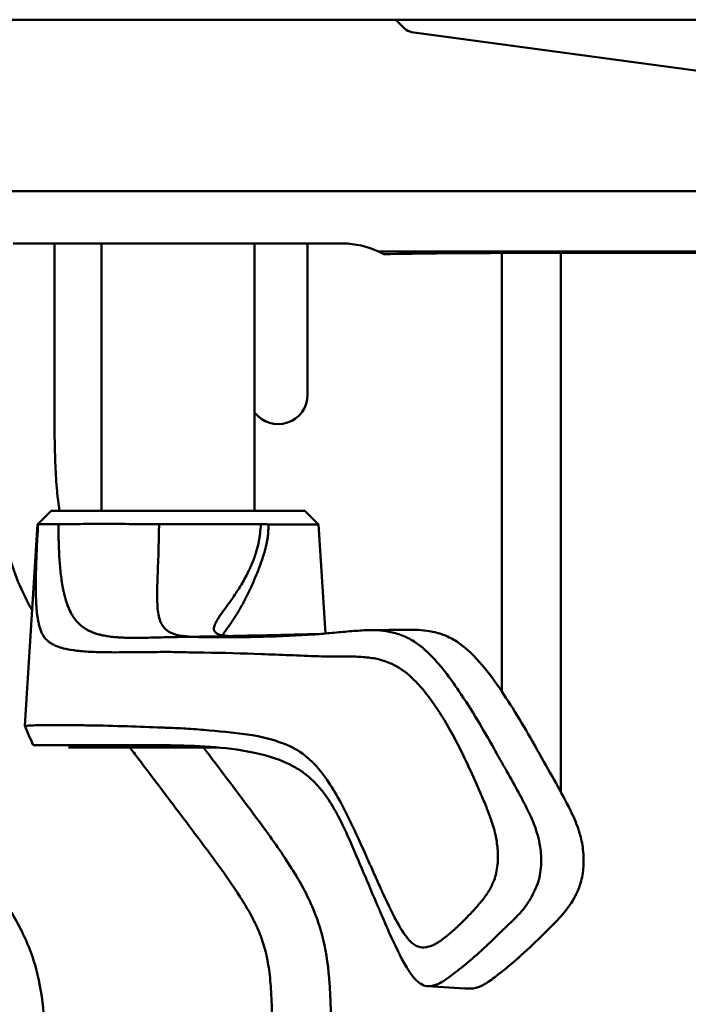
# Model space of a CAD drawing. Header units: millimetres. Extents: x 0 to 4686, y -120 to 1682.
# Tile 94 of 213: x 304 to 361, y 1403 to 1487. Entities that reach past the tile are written whole.
import ezdxf

# ---------------------------------------------------------------- set-up
doc = ezdxf.new("R2010")
doc.units = ezdxf.units.MM
doc.header["$LTSCALE"] = 2
doc.layers.add('Sichtbar (ISO)', color=7, linetype='Continuous', lineweight=50)

msp = doc.modelspace()

# ---------------------------------------------------------------- linework, layer by layer
at = {"layer": 'Sichtbar (ISO)'}
for p, q in [((336.1519, 1486.6471), (297.6713, 1486.6471)), ((342.3688, 1486.6471), (336.1519, 1486.6471)), ((336.1519, 1486.6471), (336.9281, 1485.8827)), ((355.1713, 1486.6471), (342.3688, 1486.6471)), ((355.1713, 1486.6471), (590.1713, 1486.6471)), ((375.5641, 1480.4471), (337.5078, 1485.5991)), ((297.6713, 1472.0873), (420.8667, 1472.0873)), ((303.6712, 1467.6471), (331.6712, 1467.6471)), ((307.1712, 1454.9914), (307.1712, 1467.6471)), ((311.1713, 1444.963), (311.1713, 1467.6471)), ((324.1713, 1444.963), (324.1713, 1467.6471)), ((328.6712, 1454.8156), (328.6712, 1467.6471)), ((420.8667, 1466.9565), (334.703, 1466.9565)), ((345.1712, 1466.8448), (345.1712, 1429.6126)), ((346.6149, 1466.8462), (395.1861, 1466.8462)), ((350.1712, 1421.0998), (350.1712, 1466.8462)), ((306.8909, 1444.963), (305.7365, 1443.8085)), ((306.8909, 1444.963), (328.4516, 1444.963)), ((328.4516, 1444.963), (329.606, 1443.8085)), ((305.7365, 1443.8085), (304.669, 1426.7205)), ((305.7365, 1443.8085), (305.7897, 1443.8085)), ((325.3424, 1443.8085), (329.606, 1443.8085)), ((329.606, 1443.8085), (330.185, 1434.5403)), ((324.4404, 1441.9609), (324.4406, 1441.9609)), ((306.2794, 1434.8302), (306.2792, 1434.8305)), ((316.277, 1427.8609), (316.2757, 1427.8609)), ((319.8819, 1427.8609), (319.8808, 1427.8609)), ((320.3363, 1425.0609), (320.3364, 1425.0609)), ((309.03, 1424.8609), (308.3721, 1424.8609)), ((309.03, 1424.8609), (309.7393, 1424.8609)), ((309.7393, 1424.8609), (310.1713, 1424.8609)), ((321.1018, 1424.8609), (310.1713, 1424.8609))]:
    msp.add_line(p, q, dxfattribs=at)
msp.add_arc((326.1712, 1454.8156), 2.5, 216.870083, 0, dxfattribs=at)
for centre, major_axis, ratio, start_param, end_param in [((337.6461, 1486.5898), (-1.0154, 0), 0.9848078, 0.7853949, 1.4341882), ((331.6712, 1460.6471), (4.9498, -4.9497), 0.9999995, 1.9082491, 2.3561944), ((331.6714, 1460.6471), (4.9499, -4.9498), 0.9999629, 1.8393994, 1.9082515), ((348.2431, 1466.4172), (17.672, -0.0396), 0.024176, 1.6631118, 2.4069434), ((347.3949, 1415.7438), (1.5815, -5.4785), 0.808635, 0.8311275, 0.8709838)]:
    msp.add_ellipse(centre, major_axis=major_axis, ratio=ratio, start_param=start_param, end_param=end_param, dxfattribs=at)
for points, knots in [([(305.2803, 1436.506), (305.1156, 1436.8037), (304.9563, 1437.1044), (304.8032, 1437.4082), (304.4048, 1438.1984), (304.0481, 1439.0096), (303.7462, 1439.8408), (303.4377, 1440.6901), (303.1864, 1441.5602), (302.9875, 1442.4416), (302.788, 1443.3254), (302.6411, 1444.2205), (302.5315, 1445.1198), (302.4196, 1446.0372), (302.3465, 1446.959), (302.2958, 1447.8818), (302.2522, 1448.6758), (302.2251, 1449.4705), (302.207, 1450.2654), (302.1713, 1451.8404), (302.1712, 1453.416), (302.1712, 1454.9914)], [0.698563, 0.698563, 0.698563, 0.698563, 0.71475576, 0.71475576, 0.71475576, 0.75686986, 0.75686986, 0.75686986, 0.79990096, 0.79990096, 0.79990096, 0.84305468, 0.84305468, 0.84305468, 0.88707708, 0.88707708, 0.88707708, 0.92495401, 0.92495401, 0.92495401, 1, 1, 1, 1]), ([(307.1712, 1454.9914), (307.1729, 1453.7145), (307.174, 1452.4375), (307.1934, 1451.1608), (307.2054, 1450.3695), (307.2244, 1449.5782), (307.2588, 1448.7874), (307.2903, 1448.0651), (307.3346, 1447.3433), (307.4009, 1446.6233), (307.4521, 1446.0682), (307.5163, 1445.5142), (307.5998, 1444.963)], [0, 0, 0, 0, 0.06082574, 0.06082574, 0.06082574, 0.09852746, 0.09852746, 0.09852746, 0.13296708, 0.13296708, 0.13296708, 0.15952351, 0.15952351, 0.15952351, 0.15952351]), ([(305.7897, 1443.8086), (305.7637, 1443.3763), (305.7406, 1442.9705), (305.7204, 1442.5919), (305.7003, 1442.2131), (305.6831, 1441.8615), (305.6684, 1441.5323), (305.6609, 1441.3642), (305.654, 1441.202), (305.6477, 1441.045), (305.6417, 1440.8945), (305.6362, 1440.7488), (305.6312, 1440.6074), (305.6211, 1440.3185), (305.613, 1440.0474), (305.607, 1439.7913), (305.6009, 1439.5352), (305.5968, 1439.2941), (305.5944, 1439.0657), (305.5921, 1438.8374), (305.5915, 1438.6218), (305.5925, 1438.4176), (305.5929, 1438.3388), (305.5935, 1438.2616), (305.5943, 1438.186), (305.5957, 1438.0659), (305.5977, 1437.9499), (305.6002, 1437.8376), (305.6044, 1437.6546), (305.6101, 1437.4816), (305.6175, 1437.316), (305.6228, 1437.1955), (305.6291, 1437.0789), (305.6363, 1436.9654), (305.639, 1436.9231), (305.6418, 1436.8812), (305.6447, 1436.8397), (305.6557, 1436.6869), (305.6685, 1436.5395), (305.6835, 1436.3965), (305.6986, 1436.2534), (305.7158, 1436.1147), (305.7357, 1435.9796), (305.7375, 1435.9667), (305.7395, 1435.9539), (305.7414, 1435.9411), (305.7598, 1435.8195), (305.7803, 1435.7011), (305.8032, 1435.586), (305.8284, 1435.4588), (305.8566, 1435.3357), (305.8879, 1435.2172), (305.9192, 1435.0987), (305.9536, 1434.9848), (305.9916, 1434.8761), (306.0296, 1434.7675), (306.0712, 1434.6642), (306.1162, 1434.565)], [0.00003491, 0.00003491, 0.00003491, 0.00003491, 0.06666667, 0.06666667, 0.06666667, 0.13333333, 0.13333333, 0.13333333, 0.16737005, 0.16737005, 0.16737005, 0.2, 0.2, 0.2, 0.26666667, 0.26666667, 0.26666667, 0.33333333, 0.33333333, 0.33333333, 0.4, 0.4, 0.4, 0.42574181, 0.42574181, 0.42574181, 0.46666667, 0.46666667, 0.46666667, 0.53333333, 0.53333333, 0.53333333, 0.58188742, 0.58188742, 0.58188742, 0.6, 0.6, 0.6, 0.66666667, 0.66666667, 0.66666667, 0.73333333, 0.73333333, 0.73333333, 0.73969032, 0.73969032, 0.73969032, 0.8, 0.8, 0.8, 0.86666667, 0.86666667, 0.86666667, 0.93333333, 0.93333333, 0.93333333, 1, 1, 1, 1]), ([(307.5154, 1443.8278), (307.038, 1443.8237), (306.6498, 1443.82), (306.0684, 1443.8137), (305.8775, 1443.8109), (305.7897, 1443.8086)], [0.00000703, 0.00000703, 0.00000703, 0.00000703, 0.27184119, 0.27184119, 0.54362931, 0.54362931, 0.54362931, 0.54362931]), ([(307.5154, 1443.8278), (307.7466, 1443.8297), (307.9988, 1443.8317), (308.5411, 1443.8351), (308.8318, 1443.8364), (309.7577, 1443.8391), (310.4395, 1443.8401), (311.9136, 1443.8404), (312.6962, 1443.8397), (314.3384, 1443.8357), (315.1919, 1443.8312), (316.0569, 1443.8257)], [-1.0546655, -1.0546655, -1.0546655, -1.0546655, -0.9230386, -0.9230386, -0.7910244, -0.7910244, -0.5258983, -0.5258983, -0.262161, -0.262161, -0.000012, -0.000012, -0.000012, -0.000012]), ([(308.2017, 1437.191), (308.119, 1437.4388), (308.0398, 1437.7175), (307.9676, 1438.0437), (307.9606, 1438.0753), (307.9536, 1438.1075), (307.9467, 1438.1401), (307.869, 1438.5083), (307.7989, 1438.9361), (307.7424, 1439.3782), (307.7419, 1439.3828), (307.7413, 1439.3874), (307.7407, 1439.392), (307.6851, 1439.8298), (307.6438, 1440.2812), (307.6118, 1440.7435), (307.6081, 1440.7975), (307.6044, 1440.8517), (307.601, 1440.9061), (307.5743, 1441.3218), (307.5549, 1441.7481), (307.5413, 1442.2015), (307.5383, 1442.3012), (307.5356, 1442.4022), (307.5331, 1442.5044), (307.5228, 1442.9276), (307.5169, 1443.3713), (307.5154, 1443.8278)], [0.00000008, 0.00000008, 0.00000008, 0.00000008, 0.18228716, 0.18228716, 0.18228716, 0.2, 0.2, 0.2, 0.4, 0.4, 0.4, 0.40209004, 0.40209004, 0.40209004, 0.6, 0.6, 0.6, 0.62312617, 0.62312617, 0.62312617, 0.8, 0.8, 0.8, 0.8389004, 0.8389004, 0.8389004, 0.99999559, 0.99999559, 0.99999559, 0.99999559]), ([(318.9803, 1434.2659), (318.9153, 1434.2676), (318.6358, 1434.277), (318.1709, 1434.3115), (317.6302, 1434.402), (317.1603, 1434.5482), (316.762, 1434.7647), (316.4415, 1435.0647), (316.1979, 1435.4649), (316.0292, 1435.9843), (315.9309, 1436.6362), (315.893, 1437.4302), (315.9005, 1438.3549), (315.9354, 1439.3985), (315.9799, 1440.5252), (316.0212, 1441.7081), (316.0442, 1442.8129), (316.0557, 1443.5223), (316.0569, 1443.8257)], [0.1016237, 0.1016237, 0.1016237, 0.1016237, 0.11942328, 0.17913494, 0.23884659, 0.29855824, 0.35826989, 0.41798154, 0.47769319, 0.53740484, 0.5971165, 0.65682815, 0.7165398, 0.77625145, 0.8359631, 0.89567475, 0.9553864, 0.99999587, 0.99999587, 0.99999587, 0.99999587]), ([(316.0569, 1443.8257), (317.5687, 1443.8336), (319.1089, 1443.8374), (322.0686, 1443.8378), (323.4648, 1443.8343), (324.7001, 1443.8278)], [-0.91533568, -0.91533568, -0.91533568, -0.91533568, -0.45754236, -0.45754236, -0.00000214, -0.00000214, -0.00000214, -0.00000214]), ([(323.1465, 1437.0247), (323.1744, 1437.0763), (323.2026, 1437.129), (323.231, 1437.1827), (323.2973, 1437.308), (323.365, 1437.439), (323.434, 1437.5757), (323.4743, 1437.6557), (323.515, 1437.7377), (323.5562, 1437.822), (323.6205, 1437.9534), (323.6861, 1438.0906), (323.7536, 1438.2349), (323.7922, 1438.3176), (323.8314, 1438.4026), (323.8711, 1438.4897), (323.9452, 1438.6524), (324.0209, 1438.8227), (324.0975, 1438.9993), (324.1233, 1439.0587), (324.1492, 1439.1188), (324.175, 1439.1794), (324.2673, 1439.3955), (324.3594, 1439.6178), (324.4468, 1439.8355), (324.4538, 1439.8529), (324.4608, 1439.8703), (324.4677, 1439.8877), (324.5671, 1440.1367), (324.66, 1440.3795), (324.7441, 1440.6151), (324.7479, 1440.6258), (324.7518, 1440.6366), (324.7556, 1440.6474), (324.8441, 1440.8967), (324.9227, 1441.1378), (324.9903, 1441.3683), (324.9937, 1441.38), (324.9971, 1441.3917), (325.0005, 1441.4033), (325.0704, 1441.6444), (325.1282, 1441.8737), (325.1752, 1442.092), (325.1792, 1442.111), (325.1833, 1442.13), (325.1872, 1442.1489), (325.2283, 1442.3464), (325.2605, 1442.5348), (325.2847, 1442.7148), (325.2958, 1442.7981), (325.3053, 1442.8795), (325.3133, 1442.9594), (325.3242, 1443.069), (325.3322, 1443.1757), (325.3377, 1443.2802), (325.3473, 1443.4611), (325.3494, 1443.6355), (325.3426, 1443.8005)], [0.70721862, 0.70721862, 0.70721862, 0.70721862, 0.71564196, 0.71564196, 0.71564196, 0.73529412, 0.73529412, 0.73529412, 0.7467869, 0.7467869, 0.7467869, 0.76470588, 0.76470588, 0.76470588, 0.77496563, 0.77496563, 0.77496563, 0.79411765, 0.79411765, 0.79411765, 0.80055953, 0.80055953, 0.80055953, 0.82352941, 0.82352941, 0.82352941, 0.8253687, 0.8253687, 0.8253687, 0.85173466, 0.85173466, 0.85173466, 0.85294118, 0.85294118, 0.85294118, 0.88093216, 0.88093216, 0.88093216, 0.88235294, 0.88235294, 0.88235294, 0.91176471, 0.91176471, 0.91176471, 0.9143319, 0.9143319, 0.9143319, 0.94117647, 0.94117647, 0.94117647, 0.95358564, 0.95358564, 0.95358564, 0.97058824, 0.97058824, 0.97058824, 1, 1, 1, 1]), ([(324.7001, 1443.8278), (324.691, 1443.5596), (324.669, 1443.2917), (324.6359, 1443.0274), (324.6192, 1442.8941), (324.5997, 1442.7615), (324.5776, 1442.6301), (324.5559, 1442.5011), (324.5316, 1442.3731), (324.5049, 1442.2462), (324.4511, 1441.9901), (324.3874, 1441.7386), (324.315, 1441.4932), (324.2874, 1441.3997), (324.2585, 1441.3071), (324.2284, 1441.2154), (324.1797, 1441.0665), (324.1278, 1440.9202), (324.0736, 1440.7767), (323.986, 1440.5448), (323.8919, 1440.3204), (323.7936, 1440.1036)], [0, 0, 0, 0, 0.03691546, 0.03691546, 0.03691546, 0.05554212, 0.05554212, 0.05554212, 0.07383093, 0.07383093, 0.07383093, 0.1107464, 0.1107464, 0.1107464, 0.1248122, 0.1248122, 0.1248122, 0.14766187, 0.14766187, 0.14766187, 0.18457734, 0.18457734, 0.18457734, 0.18457734]), ([(325.3426, 1443.8005), (325.2373, 1443.8117), (325.1306, 1443.8149), (324.9165, 1443.8213), (324.8089, 1443.8245), (324.7001, 1443.8278)], [0.000380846, 0.000380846, 0.000380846, 0.000380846, 0.040788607, 0.040788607, 0.080519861, 0.080519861, 0.080519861, 0.080519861]), ([(323.7936, 1440.1036), (323.7696, 1440.0507), (323.7453, 1439.9983), (323.7208, 1439.9464), (323.645, 1439.7853), (323.5668, 1439.6285), (323.487, 1439.4759), (323.3815, 1439.274), (323.273, 1439.0793), (323.1632, 1438.891), (323.1527, 1438.8729), (323.1422, 1438.8549), (323.1316, 1438.837), (323.0321, 1438.6678), (322.9317, 1438.504), (322.8317, 1438.3461), (322.7291, 1438.1841), (322.627, 1438.0283), (322.526, 1437.8782), (322.5181, 1437.8666), (322.5103, 1437.8549), (322.5024, 1437.8434), (322.3938, 1437.6826), (322.2865, 1437.5284), (322.1818, 1437.3805), (322.102, 1437.2678), (322.0236, 1437.1587), (321.9472, 1437.0531), (321.9235, 1437.0202), (321.8998, 1436.9876), (321.8764, 1436.9554), (321.7779, 1436.8196), (321.6828, 1436.6895), (321.5925, 1436.5649), (321.5389, 1436.4909), (321.4869, 1436.4188), (321.4368, 1436.3487), (321.4025, 1436.3006), (321.3692, 1436.2535), (321.3368, 1436.2072), (321.2572, 1436.0934), (321.1836, 1435.9851), (321.1171, 1435.8821), (321.0895, 1435.8394), (321.0632, 1435.7976), (321.0381, 1435.7567), (321.0027, 1435.6989), (320.9698, 1435.643), (320.9397, 1435.5889), (320.8883, 1435.4967), (320.8451, 1435.4099), (320.8109, 1435.3284), (320.803, 1435.3095), (320.7955, 1435.2909), (320.7886, 1435.2726), (320.7655, 1435.2118), (320.7479, 1435.1541), (320.7364, 1435.0995), (320.7214, 1435.0285), (320.7166, 1434.9627), (320.7225, 1434.9022), (320.7227, 1434.8996), (320.723, 1434.897), (320.7233, 1434.8944), (320.7298, 1434.8369), (320.7461, 1434.7843), (320.7723, 1434.7362), (320.7956, 1434.6933), (320.827, 1434.6541), (320.8665, 1434.6185), (320.8732, 1434.6125), (320.8802, 1434.6065), (320.8874, 1434.6006), (320.937, 1434.5604), (320.9978, 1434.525), (321.0694, 1434.4942), (321.117, 1434.4737), (321.1693, 1434.4553), (321.2262, 1434.4387), (321.2549, 1434.4303), (321.2848, 1434.4225), (321.3159, 1434.4151), (321.4083, 1434.393), (321.5107, 1434.3751), (321.6225, 1434.361), (321.6753, 1434.3543), (321.7302, 1434.3485), (321.7871, 1434.3435), (321.8506, 1434.3378), (321.9166, 1434.3332), (321.985, 1434.3295), (322.0164, 1434.3278), (322.0484, 1434.3263), (322.0808, 1434.325)], [0.18457734, 0.18457734, 0.18457734, 0.18457734, 0.19358188, 0.19358188, 0.19358188, 0.22149282, 0.22149282, 0.22149282, 0.25840829, 0.25840829, 0.25840829, 0.26194468, 0.26194468, 0.26194468, 0.29532376, 0.29532376, 0.29532376, 0.32957842, 0.32957842, 0.32957842, 0.33223923, 0.33223923, 0.33223923, 0.3691547, 0.3691547, 0.3691547, 0.39730336, 0.39730336, 0.39730336, 0.40607017, 0.40607017, 0.40607017, 0.44298564, 0.44298564, 0.44298564, 0.46488897, 0.46488897, 0.46488897, 0.47990111, 0.47990111, 0.47990111, 0.51681658, 0.51681658, 0.51681658, 0.53210565, 0.53210565, 0.53210565, 0.55373205, 0.55373205, 0.55373205, 0.59064753, 0.59064753, 0.59064753, 0.59918967, 0.59918967, 0.59918967, 0.627563, 0.627563, 0.627563, 0.66447847, 0.66447847, 0.66447847, 0.66608378, 0.66608378, 0.66608378, 0.70139394, 0.70139394, 0.70139394, 0.7329255, 0.7329255, 0.7329255, 0.73830941, 0.73830941, 0.73830941, 0.77522488, 0.77522488, 0.77522488, 0.79975416, 0.79975416, 0.79975416, 0.81214035, 0.81214035, 0.81214035, 0.84905582, 0.84905582, 0.84905582, 0.86650023, 0.86650023, 0.86650023, 0.88597129, 0.88597129, 0.88597129, 0.89492737, 0.89492737, 0.89492737, 0.89492737]), ([(309.5015, 1435.1626), (309.3977, 1435.2452), (309.297, 1435.3357), (309.1996, 1435.4353), (309.1322, 1435.5043), (309.0664, 1435.5776), (309.0024, 1435.6558), (308.8998, 1435.7812), (308.8016, 1435.9189), (308.7084, 1436.0709), (308.6594, 1436.1506), (308.6119, 1436.2342), (308.5658, 1436.3219), (308.4686, 1436.5068), (308.3778, 1436.7098), (308.2939, 1436.9315), (308.2622, 1437.0154), (308.2314, 1437.1019), (308.2017, 1437.191)], [0.76923097, 0.76923097, 0.76923097, 0.76923097, 0.81468742, 0.81468742, 0.81468742, 0.84615406, 0.84615406, 0.84615406, 0.89660367, 0.89660367, 0.89660367, 0.92307716, 0.92307716, 0.92307716, 0.9788797, 0.9788797, 0.9788797, 1, 1, 1, 1]), ([(321.4395, 1434.3891), (321.4786, 1434.4477), (321.5195, 1434.5076), (321.5618, 1434.5684), (321.5731, 1434.5847), (321.5844, 1434.601), (321.5959, 1434.6174), (321.6691, 1434.7221), (321.7456, 1434.8288), (321.8216, 1434.9346), (321.8451, 1434.9673), (321.8685, 1434.9999), (321.8918, 1435.0324), (321.9558, 1435.1216), (322.0193, 1435.2103), (322.0818, 1435.299), (322.1273, 1435.3635), (322.1724, 1435.428), (322.2173, 1435.4932), (322.2566, 1435.5501), (322.2956, 1435.6076), (322.3348, 1435.6661), (322.4083, 1435.7759), (322.482, 1435.8891), (322.5567, 1436.0081), (322.5672, 1436.0248), (322.5778, 1436.0416), (322.5883, 1436.0586), (322.674, 1436.1962), (322.7613, 1436.3418), (322.8518, 1436.498), (322.867, 1436.5242), (322.8822, 1436.5507), (322.8976, 1436.5774), (322.9739, 1436.7105), (323.0524, 1436.851), (323.1333, 1437.0002), (323.1377, 1437.0083), (323.1421, 1437.0165), (323.1465, 1437.0247)], [0.51452738, 0.51452738, 0.51452738, 0.51452738, 0.52941176, 0.52941176, 0.52941176, 0.53339316, 0.53339316, 0.53339316, 0.55882353, 0.55882353, 0.55882353, 0.56668175, 0.56668175, 0.56668175, 0.58823529, 0.58823529, 0.58823529, 0.60392183, 0.60392183, 0.60392183, 0.61764706, 0.61764706, 0.61764706, 0.64343379, 0.64343379, 0.64343379, 0.64705882, 0.64705882, 0.64705882, 0.67647059, 0.67647059, 0.67647059, 0.68139758, 0.68139758, 0.68139758, 0.70588235, 0.70588235, 0.70588235, 0.70721862, 0.70721862, 0.70721862, 0.70721862]), ([(316.9613, 1434.2332), (316.6444, 1434.2244), (316.3339, 1434.2155), (316.0304, 1434.2073), (316.0115, 1434.2068), (315.9926, 1434.2063), (315.9737, 1434.2058), (315.69, 1434.1981), (315.4125, 1434.1912), (315.1408, 1434.1857), (315.1055, 1434.185), (315.0703, 1434.1843), (315.0352, 1434.1836), (314.7822, 1434.1788), (314.5343, 1434.1754), (314.2915, 1434.1741), (314.2417, 1434.1738), (314.1921, 1434.1736), (314.1427, 1434.1735), (313.918, 1434.1731), (313.6979, 1434.1747), (313.4823, 1434.1791), (313.4202, 1434.1804), (313.3585, 1434.1819), (313.2971, 1434.1836), (313.0988, 1434.1892), (312.9045, 1434.1974), (312.7141, 1434.2089), (312.641, 1434.2134), (312.5684, 1434.2183), (312.4964, 1434.2237), (312.323, 1434.2368), (312.1529, 1434.253), (311.9862, 1434.273), (311.9034, 1434.283), (311.8215, 1434.2938), (311.7404, 1434.3057), (311.5903, 1434.3277), (311.4432, 1434.3532), (311.299, 1434.383), (311.2081, 1434.4018), (311.1185, 1434.4223), (311.0301, 1434.4446), (310.9023, 1434.477), (310.7769, 1434.5132), (310.6542, 1434.5541), (310.5566, 1434.5867), (310.4606, 1434.6222), (310.3663, 1434.6611), (310.26, 1434.7048), (310.1559, 1434.7529), (310.054, 1434.8058), (309.952, 1434.8587), (309.8523, 1434.9166), (309.7549, 1434.9801), (309.6685, 1435.0363), (309.584, 1435.097), (309.5015, 1435.1626)], [0, 0, 0, 0, 0.0769231, 0.0769231, 0.0769231, 0.08172194, 0.08172194, 0.08172194, 0.1538462, 0.1538462, 0.1538462, 0.16321614, 0.16321614, 0.16321614, 0.23076929, 0.23076929, 0.23076929, 0.2446338, 0.2446338, 0.2446338, 0.30769239, 0.30769239, 0.30769239, 0.32587038, 0.32587038, 0.32587038, 0.38461549, 0.38461549, 0.38461549, 0.40718158, 0.40718158, 0.40718158, 0.46153858, 0.46153858, 0.46153858, 0.48852607, 0.48852607, 0.48852607, 0.53846168, 0.53846168, 0.53846168, 0.56992042, 0.56992042, 0.56992042, 0.61538478, 0.61538478, 0.61538478, 0.65154642, 0.65154642, 0.65154642, 0.69230787, 0.69230787, 0.69230787, 0.73309002, 0.73309002, 0.73309002, 0.76923097, 0.76923097, 0.76923097, 0.76923097]), ([(306.1162, 1434.565), (306.1727, 1434.4419), (306.2382, 1434.3325), (306.3839, 1434.1354), (306.4649, 1434.0467), (306.6083, 1433.9139), (306.6686, 1433.8644), (306.8143, 1433.7565), (306.9022, 1433.7002), (307.1155, 1433.58), (307.2445, 1433.5194), (307.5577, 1433.3939), (307.7487, 1433.3333), (308.2115, 1433.2132), (308.4933, 1433.1598), (309.1819, 1433.0609), (309.6028, 1433.0232), (310.2696, 1432.9846), (310.4979, 1432.9747), (311.5546, 1432.9406), (312.4281, 1432.9416), (313.6316, 1432.9497), (313.8718, 1432.9518), (314.2981, 1432.9557), (314.4813, 1432.9574), (314.9464, 1432.9619), (315.2254, 1432.9647), (315.7938, 1432.9702), (316.0837, 1432.973), (316.3627, 1432.9757)], [0.0000169, 0.0000169, 0.0000169, 0.0000169, 0.0959081, 0.0959081, 0.1915565, 0.1915565, 0.2555709, 0.2555709, 0.3406611, 0.3406611, 0.4541129, 0.4541129, 0.6060244, 0.6060244, 0.8088122, 0.8088122, 1.0785049, 1.0785049, 1.2132685, 1.2132685, 1.6869092, 1.6869092, 1.8038309, 1.8038309, 1.8915601, 1.8915601, 2.0222193, 2.0222193, 2.1516866, 2.1516866, 2.1516866, 2.1516866]), ([(320.5078, 1434.236), (319.9589, 1434.2414), (319.3133, 1434.2474), (318.5867, 1434.2493), (318.4389, 1434.2494), (318.0796, 1434.2489), (317.8467, 1434.2478), (317.4046, 1434.243), (317.1829, 1434.2392), (316.9613, 1434.2332)], [-0.55960739, -0.55960739, -0.55960739, -0.55960739, -0.27819794, -0.27819794, -0.20633783, -0.20633783, -0.1034531, -0.1034531, -0.00000158, -0.00000158, -0.00000158, -0.00000158]), ([(320.5078, 1434.236), (321.9708, 1434.2207), (323.4339, 1434.2278), (326.3582, 1434.3006), (327.8197, 1434.3664), (329.2817, 1434.4684)], [-1.3653832, -1.3653832, -1.3653832, -1.3653832, -0.682692, -0.682692, -0.0000014, -0.0000014, -0.0000014, -0.0000014]), ([(324.1587, 1434.375), (325.6513, 1434.404), (327.1692, 1434.435), (329.0308, 1434.4835), (329.3915, 1434.4934), (329.752, 1434.5038)], [0.00000715, 0.00000715, 0.00000715, 0.00000715, 0.69597247, 0.69597247, 0.86335408, 0.86335408, 0.86335408, 0.86335408]), ([(329.2817, 1434.4684), (329.5314, 1434.4858), (329.7817, 1434.5057), (330.2722, 1434.5476), (330.512, 1434.5694), (330.7529, 1434.5917)], [-0.22931537, -0.22931537, -0.22931537, -0.22931537, -0.11232059, -0.11232059, -0.000001, -0.000001, -0.000001, -0.000001]), ([(330.7529, 1434.5917), (331.2487, 1434.6377), (331.751, 1434.6864), (332.7192, 1434.7681), (333.1885, 1434.8021), (333.6614, 1434.8235)], [-0.45486211, -0.45486211, -0.45486211, -0.45486211, -0.21982844, -0.21982844, -0.000001, -0.000001, -0.000001, -0.000001]), ([(333.6614, 1434.8235), (334.052, 1434.8413), (334.4427, 1434.8372), (335.1747, 1434.7748), (335.5176, 1434.7226), (335.8574, 1434.642)], [0.000001, 0.000001, 0.000001, 0.000001, 0.18157915, 0.18157915, 0.34227448, 0.34227448, 0.34227448, 0.34227448]), ([(334.1066, 1434.8339), (334.6404, 1434.8341), (335.181, 1434.8381), (336.3051, 1434.8503), (336.9025, 1434.8603), (337.5884, 1434.8611)], [0, 0, 0, 0, 0.2352155, 0.2352155, 0.4728011, 0.4728011, 0.4728011, 0.4728011]), ([(335.8574, 1434.642), (336.234, 1434.5527), (336.6087, 1434.4286), (337.3107, 1434.1103), (337.6377, 1433.924), (337.9533, 1433.6985)], [-0.34067558, -0.34067558, -0.34067558, -0.34067558, -0.1625616, -0.1625616, -0.00000269, -0.00000269, -0.00000269, -0.00000269]), ([(337.5883, 1434.8611), (338.2266, 1434.8619), (338.8725, 1434.801), (339.8626, 1434.555), (340.2173, 1434.4351), (340.9141, 1434.1197), (341.2535, 1433.925), (341.5839, 1433.6879)], [-0.63753395, -0.63753395, -0.63753395, -0.63753395, -0.33884683, -0.33884683, -0.1697119, -0.1697119, -0.00005897, -0.00005897, -0.00005897, -0.00005897]), ([(337.9533, 1433.6985), (338.8936, 1433.0265), (339.7732, 1432.0667), (340.9393, 1430.5061), (341.2232, 1430.1017), (342.6489, 1428.0026), (343.6255, 1426.3327), (344.5033, 1424.7546)], [-1.2355886, -1.2355886, -1.2355886, -1.2355886, -0.7795185, -0.7795185, -0.6280428, -0.6280428, -0.0000353, -0.0000353, -0.0000353, -0.0000353]), ([(341.5839, 1433.6879), (342.2556, 1433.2057), (342.877, 1432.5891), (344.0472, 1431.2131), (344.5971, 1430.4582), (345.6511, 1428.906), (346.1574, 1428.1065), (347.1619, 1426.443), (347.6573, 1425.5816), (348.1419, 1424.7172)], [0.000058, 0.000058, 0.000058, 0.000058, 0.3450239, 0.3450239, 0.6848304, 0.6848304, 1.0235022, 1.0235022, 1.3680409, 1.3680409, 1.3680409, 1.3680409]), ([(316.3627, 1432.9757), (316.9287, 1432.9817), (317.7781, 1432.9614), (318.2494, 1432.9504), (319.2853, 1432.9262), (319.8996, 1432.919)], [-1.1460135, -1.1460135, -1.1460135, -1.1460135, -0.2868073, -0.2868073, -0.000133, -0.000133, -0.000133, -0.000133]), ([(319.8996, 1432.919), (321.518, 1432.9023), (323.1411, 1432.8541), (326.3545, 1432.7373), (327.9673, 1432.668), (329.5995, 1432.6075)], [-1.531936, -1.531936, -1.531936, -1.531936, -0.7636157, -0.7636157, -0.0001033, -0.0001033, -0.0001033, -0.0001033]), ([(329.5995, 1432.6075), (329.9848, 1432.592), (330.3704, 1432.5899), (331.1423, 1432.5918), (331.5279, 1432.5959), (331.9132, 1432.5936)], [-0.36059971, -0.36059971, -0.36059971, -0.36059971, -0.18036589, -0.18036589, -0.000001, -0.000001, -0.000001, -0.000001]), ([(331.9132, 1432.5936), (332.3492, 1432.5904), (332.7908, 1432.5824), (333.6337, 1432.5273), (334.0375, 1432.4833), (334.4395, 1432.4089)], [-0.39408238, -0.39408238, -0.39408238, -0.39408238, -0.18909892, -0.18909892, -0.00000167, -0.00000167, -0.00000167, -0.00000167]), ([(339.0573, 1429.0258), (338.7216, 1429.4749), (338.3519, 1429.9326), (337.6707, 1430.6622), (337.2673, 1431.0548), (335.904, 1432.0256), (335.0928, 1432.2881), (334.4395, 1432.4089)], [0.00000199, 0.00000199, 0.00000199, 0.00000199, 0.21082106, 0.21082106, 0.38460762, 0.38460762, 0.68376095, 0.68376095, 0.68376095, 0.68376095]), ([(339.0573, 1429.0258), (339.0608, 1429.0211), (339.0643, 1429.0165), (339.0712, 1429.0072), (339.0746, 1429.0026), (339.085, 1428.9887), (339.0919, 1428.9794), (339.1126, 1428.9515), (339.1263, 1428.9329), (339.1673, 1428.8772), (339.1944, 1428.8399), (339.2753, 1428.7282), (339.3287, 1428.6533), (339.4872, 1428.4276), (339.5927, 1428.2729), (339.9004, 1427.8108), (340.1005, 1427.4947), (340.689, 1426.52), (341.0602, 1425.8412), (341.7514, 1424.4997), (342.0843, 1423.8105), (342.7274, 1422.4212), (343.0265, 1421.743), (343.3226, 1421.0586)], [-1.0701699, -1.0701699, -1.0701699, -1.0701699, -1.0681343, -1.0681343, -1.0660987, -1.0660987, -1.0620324, -1.0620324, -1.0539185, -1.0539185, -1.0377565, -1.0377565, -1.0056213, -1.0056213, -0.9416178, -0.9416178, -0.8106801, -0.8106801, -0.5458311, -0.5458311, -0.2759974, -0.2759974, -0.000005, -0.000005, -0.000005, -0.000005]), ([(304.6685, 1426.7205), (304.6686, 1426.7205), (304.6707, 1426.7204), (304.675, 1426.7203), (304.6838, 1426.7201), (304.7017, 1426.7197), (304.7269, 1426.7194)], [0.973251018, 0.973251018, 0.973251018, 0.973251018, 0.981922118, 0.981922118, 0.981922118, 0.999995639, 0.999995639, 0.999995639, 0.999995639]), ([(304.7269, 1426.7194), (304.8126, 1426.7104), (304.9493, 1426.7225), (305.2933, 1426.7381), (305.5107, 1426.7459), (305.7583, 1426.7543)], [0.00000313, 0.00000313, 0.00000313, 0.00000313, 0.27736407, 0.27736407, 0.57367137, 0.57367137, 0.57367137, 0.57367137]), ([(316.2545, 1426.563), (314.4997, 1426.6346), (312.3184, 1426.7059), (309.5683, 1426.7517), (309.1446, 1426.7575), (308.1427, 1426.7683), (307.573, 1426.7717), (306.8181, 1426.7707), (306.5745, 1426.7696), (306.244, 1426.7658), (306.1364, 1426.764), (305.9372, 1426.7599), (305.8433, 1426.7574), (305.7583, 1426.7543)], [-2.4583676, -2.4583676, -2.4583676, -2.4583676, -1.0653323, -1.0653323, -0.7992459, -0.7992459, -0.4011123, -0.4011123, -0.2012133, -0.2012133, -0.1011111, -0.1011111, -0.0000015, -0.0000015, -0.0000015, -0.0000015]), ([(319.8761, 1426.3554), (319.2705, 1426.4157), (318.7001, 1426.4527), (317.8167, 1426.4982), (317.5048, 1426.5121), (317.0333, 1426.5313), (316.8775, 1426.5373), (316.564, 1426.549), (316.4085, 1426.5546), (316.2546, 1426.563)], [0.00015635, 0.00015635, 0.00015635, 0.00015635, 0.28294195, 0.28294195, 0.43431213, 0.43431213, 0.50907722, 0.50907722, 0.58461695, 0.58461695, 0.58461695, 0.58461695]), ([(327.1588, 1424.9761), (325.9805, 1425.5104), (324.7711, 1425.7939), (322.3283, 1426.1543), (321.096, 1426.2315), (319.8761, 1426.3554)], [-1.1416677, -1.1416677, -1.1416677, -1.1416677, -0.5701946, -0.5701946, -0.0001461, -0.0001461, -0.0001461, -0.0001461]), ([(305.3588, 1425.061), (305.3588, 1425.0611), (305.3606, 1425.0612), (305.3642, 1425.0612), (305.3721, 1425.0614), (305.3885, 1425.0615), (305.4143, 1425.0612), (305.4278, 1425.0611), (305.4438, 1425.0609), (305.4614, 1425.0609)], [0.969946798, 0.969946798, 0.969946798, 0.969946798, 0.97694176, 0.97694176, 0.97694176, 0.992076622, 0.992076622, 0.992076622, 0.999984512, 0.999984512, 0.999984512, 0.999984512]), ([(320.7263, 1424.8934), (320.4643, 1424.9057), (320.1965, 1424.9171), (319.5022, 1424.9438), (319.1199, 1424.9557), (318.106, 1424.9814), (317.528, 1424.9935), (316.3732, 1425.0143), (315.7921, 1425.0225), (313.5108, 1425.0489), (311.9242, 1425.0545), (309.4421, 1425.06), (308.4565, 1425.0604), (307.4552, 1425.0607), (307.2702, 1425.0608), (306.5701, 1425.0609), (306.0998, 1425.0609), (305.7521, 1425.0609), (305.588, 1425.0609), (305.4605, 1425.0609)], [0.3959834, 0.3959834, 0.3959834, 0.3959834, 0.5304156, 0.5304156, 0.751232, 0.751232, 0.9606765, 0.9606765, 1.2050072, 1.2050072, 1.9397197, 1.9397197, 2.5562901, 2.5562901, 2.7050058, 2.7050058, 3.1523533, 3.1523533, 3.3107687, 3.3107687, 3.3107687, 3.3107687]), ([(305.4615, 1425.0609), (305.5318, 1425.0609), (305.6061, 1425.0609), (305.7634, 1425.0609), (305.8464, 1425.0609), (306.1094, 1425.0609), (306.3036, 1425.0609), (306.5201, 1425.0609)], [-0.51791008, -0.51791008, -0.51791008, -0.51791008, -0.38853611, -0.38853611, -0.25911981, -0.25911981, -0.00000239, -0.00000239, -0.00000239, -0.00000239]), ([(316.8157, 1425.0528), (316.5434, 1425.0556), (316.272, 1425.0571), (315.7363, 1425.059), (315.4638, 1425.0594), (315.0203, 1425.0597), (314.84, 1425.0597), (314.428, 1425.0598), (314.1924, 1425.0598), (313.6503, 1425.0599), (313.344, 1425.06), (312.6402, 1425.0602), (312.2472, 1425.0603), (311.6485, 1425.0604), (311.4355, 1425.0604), (310.9874, 1425.0605), (310.7555, 1425.0605), (310.3035, 1425.0606), (310.0848, 1425.0606), (309.6878, 1425.0607), (309.5083, 1425.0607), (309.1822, 1425.0607), (309.0346, 1425.0607), (308.7663, 1425.0607), (308.6445, 1425.0608), (308.319, 1425.0608), (308.1227, 1425.0608), (307.7967, 1425.0608), (307.6629, 1425.0608), (307.3418, 1425.0608), (307.1617, 1425.0608), (306.8243, 1425.0609), (306.6671, 1425.0609), (306.5201, 1425.0609)], [0.0000201, 0.0000201, 0.0000201, 0.0000201, 0.1292207, 0.1292207, 0.2568523, 0.2568523, 0.3408321, 0.3408321, 0.4525749, 0.4525749, 0.6016373, 0.6016373, 0.8002249, 0.8002249, 0.9139605, 0.9139605, 1.0441531, 1.0441531, 1.1742978, 1.1742978, 1.2880104, 1.2880104, 1.3873571, 1.3873571, 1.4743107, 1.4743107, 1.6266784, 1.6266784, 1.7410101, 1.7410101, 1.9126165, 1.9126165, 2.0842784, 2.0842784, 2.0842784, 2.0842784]), ([(320.3862, 1424.9204), (319.8005, 1424.9636), (319.2092, 1424.9932), (318.025, 1425.035), (317.428, 1425.0468), (316.8157, 1425.0528)], [0.00000599, 0.00000599, 0.00000599, 0.00000599, 0.27178206, 0.27178206, 0.55617938, 0.55617938, 0.55617938, 0.55617938]), ([(325.6712, 1398.7601), (325.6701, 1399.6623), (325.6686, 1400.5644), (325.6575, 1401.4665), (325.6524, 1401.8823), (325.6453, 1402.298), (325.6338, 1402.7136), (325.6207, 1403.1889), (325.6019, 1403.6641), (325.5736, 1404.1387), (325.5365, 1404.7615), (325.4829, 1405.3834), (325.398, 1406.0014), (325.3249, 1406.5335), (325.2286, 1407.0627), (325.096, 1407.5832), (324.9714, 1408.0723), (324.8148, 1408.5536), (324.6282, 1409.0228), (324.4257, 1409.5318), (324.188, 1410.0266), (323.9304, 1410.5104), (323.6282, 1411.0778), (323.2986, 1411.6302), (322.9537, 1412.1726), (322.3469, 1413.1267), (321.6927, 1414.05), (321.0275, 1414.9649), (320.1097, 1416.2275), (319.171, 1417.4742), (318.2307, 1418.7199), (316.9161, 1420.4615), (315.5984, 1422.2011), (314.2813, 1423.9409), (314.0492, 1424.2476), (313.8171, 1424.5542), (313.585, 1424.8609)], [0, 0, 0, 0, 0.04297559, 0.04297559, 0.04297559, 0.06278076, 0.06278076, 0.06278076, 0.0854317, 0.0854317, 0.0854317, 0.11514694, 0.11514694, 0.11514694, 0.14072638, 0.14072638, 0.14072638, 0.16476834, 0.16476834, 0.16476834, 0.190854, 0.190854, 0.190854, 0.22144305, 0.22144305, 0.22144305, 0.27524796, 0.27524796, 0.27524796, 0.3494912, 0.3494912, 0.3494912, 0.45329026, 0.45329026, 0.45329026, 0.47158341, 0.47158341, 0.47158341, 0.47158341]), ([(319.8401, 1424.8609), (321.1613, 1423.1168), (322.4805, 1421.3713), (323.7902, 1419.6187), (324.3038, 1418.9314), (324.816, 1418.243), (325.3182, 1417.5473), (325.7559, 1416.9409), (326.1861, 1416.3289), (326.6027, 1415.7082), (326.9934, 1415.1261), (327.3721, 1414.5363), (327.7303, 1413.9335), (328.3838, 1412.8336), (328.9687, 1411.6907), (329.4138, 1410.4925), (329.6486, 1409.8603), (329.8445, 1409.2128), (330.0013, 1408.557), (330.2936, 1407.3342), (330.45, 1406.0826), (330.5389, 1404.8285), (330.5876, 1404.1414), (330.616, 1403.4535), (330.6348, 1402.7652), (330.6712, 1401.4309), (330.6712, 1400.0952), (330.6712, 1398.7601)], [0.53691185, 0.53691185, 0.53691185, 0.53691185, 0.64098929, 0.64098929, 0.64098929, 0.68180329, 0.68180329, 0.68180329, 0.71737714, 0.71737714, 0.71737714, 0.75073498, 0.75073498, 0.75073498, 0.81160036, 0.81160036, 0.81160036, 0.84371626, 0.84371626, 0.84371626, 0.90359571, 0.90359571, 0.90359571, 0.93640046, 0.93640046, 0.93640046, 1, 1, 1, 1]), ([(327.1815, 1423.4123), (326.5, 1423.755), (325.5313, 1424.1395), (322.8045, 1424.6996), (321.5926, 1424.8283), (320.3862, 1424.9204)], [0.000001, 0.000001, 0.000001, 0.000001, 0.32910442, 0.32910442, 0.58975857, 0.58975857, 0.58975857, 0.58975857]), ([(330.3137, 1422.1374), (329.8681, 1422.7947), (329.3745, 1423.371), (328.3135, 1424.3294), (327.7478, 1424.71), (327.1588, 1424.9761)], [-0.57338919, -0.57338919, -0.57338919, -0.57338919, -0.28676186, -0.28676186, -0.00008634, -0.00008634, -0.00008634, -0.00008634]), ([(344.5033, 1424.7546), (344.6818, 1424.4336), (344.8611, 1424.1167), (345.2267, 1423.4751), (345.4091, 1423.1572), (345.937, 1422.2321), (346.2753, 1421.6338), (346.5992, 1421.0269)], [-0.48904555, -0.48904555, -0.48904555, -0.48904555, -0.36337796, -0.36337796, -0.23793881, -0.23793881, -0.000001, -0.000001, -0.000001, -0.000001]), ([(348.1419, 1424.7172), (348.1832, 1424.6436), (348.2244, 1424.5701), (348.3067, 1424.4231), (348.3479, 1424.3497), (348.389, 1424.2763)], [0.000000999, 0.000000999, 0.000000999, 0.000000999, 0.029294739, 0.029294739, 0.058588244, 0.058588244, 0.058588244, 0.058588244]), ([(348.389, 1424.2763), (348.8509, 1423.4512), (349.3143, 1422.6464), (350.1915, 1421.0718), (350.6039, 1420.309), (350.9914, 1419.5238)], [0.000001, 0.000001, 0.000001, 0.000001, 0.32940828, 0.32940828, 0.63197471, 0.63197471, 0.63197471, 0.63197471]), ([(328.9847, 1422.1793), (328.7042, 1422.434), (328.4143, 1422.6609), (327.8118, 1423.0708), (327.4999, 1423.2521), (327.1815, 1423.4123)], [0.000001, 0.000001, 0.000001, 0.000001, 0.15079219, 0.15079219, 0.30458942, 0.30458942, 0.30458942, 0.30458942]), ([(294.8857, 1422.8023), (296.4423, 1420.7488), (297.9978, 1418.6947), (299.5402, 1416.6306), (300.0538, 1415.9433), (300.566, 1415.2549), (301.0682, 1414.5592), (301.5059, 1413.9528), (301.9361, 1413.3409), (302.3527, 1412.7201), (302.7434, 1412.1381), (303.1221, 1411.5482), (303.4803, 1410.9454), (304.1338, 1409.8456), (304.7187, 1408.7026), (305.1638, 1407.5045), (305.3986, 1406.8723), (305.5945, 1406.2247), (305.7513, 1405.5689), (306.0436, 1404.3461), (306.2, 1403.0946), (306.2889, 1401.8404), (306.3376, 1401.1533), (306.366, 1400.4654), (306.3848, 1399.7772), (306.4212, 1398.4428), (306.4212, 1397.1072), (306.4212, 1395.7721)], [0.51842061, 0.51842061, 0.51842061, 0.51842061, 0.64098929, 0.64098929, 0.64098929, 0.68180329, 0.68180329, 0.68180329, 0.71737714, 0.71737714, 0.71737714, 0.75073498, 0.75073498, 0.75073498, 0.81160036, 0.81160036, 0.81160036, 0.84371626, 0.84371626, 0.84371626, 0.90359571, 0.90359571, 0.90359571, 0.93640046, 0.93640046, 0.93640046, 1, 1, 1, 1]), ([(330.1678, 1420.8409), (329.9816, 1421.0975), (329.7869, 1421.3413), (329.3909, 1421.7884), (329.1908, 1421.9922), (328.9847, 1422.1793)], [0.000001, 0.000001, 0.000001, 0.000001, 0.11572268, 0.11572268, 0.22647658, 0.22647658, 0.22647658, 0.22647658]), ([(333.8447, 1415.2235), (333.5678, 1415.8442), (333.362, 1416.301), (332.8645, 1417.3848), (332.5497, 1418.0618), (331.6915, 1419.8482), (331.0935, 1420.9904), (330.3137, 1422.1374)], [-0.96090038, -0.96090038, -0.96090038, -0.96090038, -0.72526517, -0.72526517, -0.50171422, -0.50171422, -0.0001898, -0.0001898, -0.0001898, -0.0001898]), ([(343.3226, 1421.0586), (343.484, 1420.6854), (343.6433, 1420.3148), (343.9415, 1419.5834), (344.0792, 1419.2285), (344.2102, 1418.8621)], [0.00001751, 0.00001751, 0.00001751, 0.00001751, 0.15053446, 0.15053446, 0.28877333, 0.28877333, 0.28877333, 0.28877333]), ([(346.5992, 1421.0269), (346.7312, 1420.7795), (346.8602, 1420.5327), (347.1105, 1420.0481), (347.2319, 1419.8103), (347.3541, 1419.5709)], [-0.18742465, -0.18742465, -0.18742465, -0.18742465, -0.09115849, -0.09115849, -0.000001, -0.000001, -0.000001, -0.000001]), ([(332.0735, 1417.3778), (331.792, 1418.008), (331.4956, 1418.6283), (330.8651, 1419.7919), (330.5311, 1420.3401), (330.1678, 1420.8409)], [0.000001, 0.000001, 0.000001, 0.000001, 0.22987314, 0.22987314, 0.45520458, 0.45520458, 0.45520458, 0.45520458]), ([(347.3541, 1419.5709), (347.4681, 1419.3473), (347.5782, 1419.1188), (347.7754, 1418.6723), (347.8639, 1418.4545), (347.9447, 1418.2313)], [0.000001, 0.000001, 0.000001, 0.000001, 0.08509295, 0.08509295, 0.16233859, 0.16233859, 0.16233859, 0.16233859]), ([(350.9914, 1419.5238), (351.0185, 1419.469), (351.0454, 1419.414), (351.0987, 1419.3041), (351.1251, 1419.2493), (351.1514, 1419.1941)], [-0.041292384, -0.041292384, -0.041292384, -0.041292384, -0.020504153, -0.020504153, -0.000001, -0.000001, -0.000001, -0.000001]), ([(344.8079, 1416.2717), (344.771, 1416.6834), (344.7062, 1417.0771), (344.5107, 1417.9575), (344.366, 1418.4262), (344.2102, 1418.8621)], [0.00000098, 0.00000098, 0.00000098, 0.00000098, 0.12457353, 0.12457353, 0.29056814, 0.29056814, 0.29056814, 0.29056814]), ([(351.1514, 1419.1941), (351.3917, 1418.6899), (351.6074, 1418.154), (351.8374, 1417.3662), (351.894, 1417.1418), (351.9899, 1416.6817), (352.0284, 1416.4491), (352.0568, 1416.2107)], [-0.33237388, -0.33237388, -0.33237388, -0.33237388, -0.14507598, -0.14507598, -0.0727523, -0.0727523, -0.000001, -0.000001, -0.000001, -0.000001]), ([(348.494, 1414.8799), (348.5244, 1415.4028), (348.4941, 1415.9353), (348.312, 1417.1313), (348.1292, 1417.7218), (347.9447, 1418.2313)], [-0.30783309, -0.30783309, -0.30783309, -0.30783309, -0.17634248, -0.17634248, -0.000001, -0.000001, -0.000001, -0.000001]), ([(334.5049, 1411.7022), (334.0925, 1412.6634), (333.6851, 1413.6323), (332.8421, 1415.6193), (332.4685, 1416.4937), (332.0735, 1417.3778)], [-0.62865472, -0.62865472, -0.62865472, -0.62865472, -0.32248391, -0.32248391, -0.000001, -0.000001, -0.000001, -0.000001]), ([(344.5079, 1413.6094), (344.5794, 1413.7971), (344.6402, 1414.0033), (344.7383, 1414.4434), (344.7758, 1414.6777), (344.8226, 1415.1372), (344.8347, 1415.3601), (344.8376, 1415.8144), (344.8283, 1416.044), (344.8079, 1416.2717)], [0.00001018, 0.00001018, 0.00001018, 0.00001018, 0.07740379, 0.07740379, 0.15473334, 0.15473334, 0.22317344, 0.22317344, 0.29209399, 0.29209399, 0.29209399, 0.29209399]), ([(352.0568, 1416.2107), (352.1209, 1415.6718), (352.1299, 1415.1145), (352.0344, 1414.0894), (351.9431, 1413.6229), (351.8024, 1413.1935)], [-0.31097813, -0.31097813, -0.31097813, -0.31097813, -0.14647931, -0.14647931, -0.000001, -0.000001, -0.000001, -0.000001]), ([(334.8317, 1413.0149), (334.666, 1413.3806), (334.4995, 1413.7532), (334.1718, 1414.4887), (334.0082, 1414.8573), (333.8447, 1415.2235)], [-0.26625677, -0.26625677, -0.26625677, -0.26625677, -0.13386329, -0.13386329, -0.000001, -0.000001, -0.000001, -0.000001]), ([(348.494, 1414.8799), (348.4773, 1414.5922), (348.4455, 1414.3073), (348.3425, 1413.7636), (348.2731, 1413.5068), (348.1814, 1413.2635)], [0.000001, 0.000001, 0.000001, 0.000001, 0.08659473, 0.08659473, 0.1699495, 0.1699495, 0.1699495, 0.1699495]), ([(343.4615, 1411.8468), (343.6866, 1412.1161), (343.8897, 1412.3933), (344.1566, 1412.8458), (344.2332, 1412.9886), (344.3415, 1413.2133), (344.3764, 1413.2899), (344.4271, 1413.4076), (344.4437, 1413.4473), (344.4681, 1413.5075), (344.4762, 1413.5277), (344.4882, 1413.5582), (344.4921, 1413.5684), (344.4981, 1413.5838), (344.5001, 1413.5889), (344.503, 1413.5966), (344.504, 1413.5991), (344.5055, 1413.603), (344.506, 1413.6043), (344.5067, 1413.6062), (344.5069, 1413.6069), (344.5073, 1413.6078), (344.5074, 1413.6081), (344.5077, 1413.6088), (344.5078, 1413.609), (344.5079, 1413.6094)], [0.00002555, 0.00002555, 0.00002555, 0.00002555, 0.15857248, 0.15857248, 0.2272488, 0.2272488, 0.26157151, 0.26157151, 0.27874355, 0.27874355, 0.28733512, 0.28733512, 0.29163272, 0.29163272, 0.29378204, 0.29378204, 0.29485683, 0.29485683, 0.29539426, 0.29539426, 0.29566299, 0.29566299, 0.29579735, 0.29579735, 0.29592017, 0.29592017, 0.29592017, 0.29592017]), ([(334.8317, 1413.0149), (334.8921, 1412.8813), (334.9528, 1412.7479), (335.6409, 1411.2448), (335.9465, 1410.6708), (336.4954, 1409.6153), (336.8386, 1409.0238), (337.2299, 1408.5788)], [0, 0, 0, 0, 0.0490126, 0.0490126, 0.5533231, 0.5533231, 1.4496615, 1.4496615, 1.4496615, 1.4496615]), ([(348.1814, 1413.2635), (348.0849, 1413.0073), (347.9789, 1412.7637), (347.7432, 1412.2848), (347.6138, 1412.0535), (347.4805, 1411.835)], [-0.18061138, -0.18061138, -0.18061138, -0.18061138, -0.09286848, -0.09286848, -0.00000211, -0.00000211, -0.00000211, -0.00000211]), ([(351.7334, 1412.9957), (351.4257, 1412.1649), (350.9877, 1411.5288), (349.9414, 1410.2034), (349.2245, 1409.5419), (348.4939, 1408.8174)], [-0.63674105, -0.63674105, -0.63674105, -0.63674105, -0.40072058, -0.40072058, -0.00000794, -0.00000794, -0.00000794, -0.00000794]), ([(334.8371, 1410.9264), (334.782, 1411.0552), (334.7269, 1411.184), (334.6162, 1411.4426), (334.5606, 1411.5725), (334.5049, 1411.7022)], [0.000005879, 0.000005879, 0.000005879, 0.000005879, 0.046362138, 0.046362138, 0.09318827, 0.09318827, 0.09318827, 0.09318827]), ([(341.1691, 1409.4407), (341.1755, 1409.4464), (341.1819, 1409.4522), (341.1946, 1409.4637), (341.201, 1409.4694), (341.2201, 1409.4868), (341.2328, 1409.4983), (341.2709, 1409.5331), (341.2962, 1409.5563), (341.3721, 1409.6263), (341.4224, 1409.6733), (341.5728, 1409.8152), (341.6722, 1409.9111), (341.9669, 1410.2009), (342.1603, 1410.3985), (342.7361, 1411.0055), (343.1119, 1411.4283), (343.4615, 1411.8468)], [-0.48521103, -0.48521103, -0.48521103, -0.48521103, -0.48149586, -0.48149586, -0.47777875, -0.47777875, -0.47034176, -0.47034176, -0.45545722, -0.45545722, -0.42565011, -0.42565011, -0.36591866, -0.36591866, -0.24625258, -0.24625258, 0, 0, 0, 0]), ([(347.4805, 1411.835), (347.4804, 1411.8348), (347.4794, 1411.8331), (347.4769, 1411.8291), (347.476, 1411.8276), (347.4733, 1411.8232), (347.4715, 1411.8202), (347.466, 1411.8114), (347.4624, 1411.8055), (347.4515, 1411.7878), (347.4441, 1411.7761), (347.422, 1411.741), (347.4072, 1411.7177), (347.3622, 1411.6484), (347.3317, 1411.6028), (347.2387, 1411.4674), (347.1747, 1411.3795), (346.9645, 1411.1036), (346.8119, 1410.9237), (346.3392, 1410.4042), (346.0024, 1410.0841), (345.6677, 1409.7713)], [-0.35086605, -0.35086605, -0.35086605, -0.35086605, -0.34980594, -0.34980594, -0.34917621, -0.34917621, -0.34791672, -0.34791672, -0.34539758, -0.34539758, -0.34035864, -0.34035864, -0.3302777, -0.3302777, -0.31010134, -0.31010134, -0.26967942, -0.26967942, -0.18026325, -0.18026325, -0.0000018, -0.0000018, -0.0000018, -0.0000018]), ([(337.0868, 1406.2047), (336.5304, 1407.1339), (336.0721, 1408.1209), (335.4013, 1409.609), (335.142, 1410.2141), (334.8371, 1410.9264)], [-0.5914366, -0.5914366, -0.5914366, -0.5914366, -0.25648799, -0.25648799, -0.00000101, -0.00000101, -0.00000101, -0.00000101]), ([(341.1691, 1409.4407), (341.0842, 1409.3642), (340.9984, 1409.2885), (340.825, 1409.1392), (340.7373, 1409.0654), (340.6487, 1408.993)], [-0.098301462, -0.098301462, -0.098301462, -0.098301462, -0.049257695, -0.049257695, 0, 0, 0, 0]), ([(345.6677, 1409.7713), (345.531, 1409.6436), (345.3957, 1409.518), (345.1173, 1409.255), (344.9752, 1409.1182), (344.8364, 1408.9781)], [0.00000011, 0.00000011, 0.00000011, 0.00000011, 0.07361598, 0.07361598, 0.15202449, 0.15202449, 0.15202449, 0.15202449]), ([(337.2299, 1408.5788), (337.2866, 1408.5141), (337.345, 1408.4528), (337.6063, 1408.2021), (337.8258, 1408.0512), (338.2864, 1407.888), (338.5258, 1407.8777), (338.8324, 1407.9292), (338.9064, 1407.9468), (338.9796, 1407.969)], [0, 0, 0, 0, 0.032769, 0.032769, 0.1430818, 0.1430818, 0.25411024, 0.25411024, 0.28967356, 0.28967356, 0.28967356, 0.28967356]), ([(338.9796, 1407.969), (339.2558, 1408.0525), (339.5206, 1408.1853), (340.0786, 1408.5357), (340.3677, 1408.7631), (340.6487, 1408.993)], [0.00000006, 0.00000006, 0.00000006, 0.00000006, 0.1337062, 0.1337062, 0.29019711, 0.29019711, 0.29019711, 0.29019711]), ([(344.8364, 1408.9781), (344.3065, 1408.4432), (343.7614, 1407.9248), (342.7425, 1407.0116), (342.268, 1406.6076), (341.7882, 1406.2211)], [-0.54966719, -0.54966719, -0.54966719, -0.54966719, -0.25167273, -0.25167273, 0, 0, 0, 0]), ([(344.7459, 1405.5046), (345.3752, 1405.9881), (345.9955, 1406.5029), (347.2335, 1407.5982), (347.8559, 1408.1854), (348.4685, 1408.7922)], [-0.66205031, -0.66205031, -0.66205031, -0.66205031, -0.33599197, -0.33599197, -0.00000447, -0.00000447, -0.00000447, -0.00000447]), ([(348.4939, 1408.8174), (348.4897, 1408.8132), (348.4855, 1408.809), (348.477, 1408.8006), (348.4728, 1408.7964), (348.4685, 1408.7922)], [0.0000079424, 0.0000079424, 0.0000079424, 0.0000079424, 0.0023357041, 0.0023357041, 0.0046634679, 0.0046634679, 0.0046634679, 0.0046634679]), ([(337.6197, 1405.4246), (337.5286, 1405.5379), (337.4403, 1405.6586), (337.2628, 1405.9188), (337.1734, 1406.0601), (337.0868, 1406.2047)], [0.00000005, 0.00000005, 0.00000005, 0.00000005, 0.05450835, 0.05450835, 0.11349533, 0.11349533, 0.11349533, 0.11349533]), ([(341.7882, 1406.2211), (341.6601, 1406.1179), (341.5312, 1406.0159), (341.2788, 1405.8189), (341.1554, 1405.7239), (341.0319, 1405.63)], [0, 0, 0, 0, 0.0671834, 0.0671834, 0.13117402, 0.13117402, 0.13117402, 0.13117402]), ([(338.9543, 1404.6053), (338.7412, 1404.6003), (338.5326, 1404.6614), (338.0728, 1404.925), (337.8344, 1405.1573), (337.6197, 1405.4246)], [0.00000882, 0.00000882, 0.00000882, 0.00000882, 0.10007372, 0.10007372, 0.22866256, 0.22866256, 0.22866256, 0.22866256]), ([(341.0319, 1405.63), (340.8088, 1405.4603), (340.5812, 1405.2863), (340.151, 1405.0003), (339.9461, 1404.8811), (339.7341, 1404.7899)], [0.00000201, 0.00000201, 0.00000201, 0.00000201, 0.11580927, 0.11580927, 0.21654935, 0.21654935, 0.21654935, 0.21654935]), ([(344.675, 1405.4503), (344.3251, 1405.1829), (343.9673, 1404.9119), (343.3152, 1404.5605), (343.0285, 1404.4514), (342.7331, 1404.4137)], [-0.32169239, -0.32169239, -0.32169239, -0.32169239, -0.13926408, -0.13926408, -0.000001, -0.000001, -0.000001, -0.000001]), ([(344.7459, 1405.5046), (344.7341, 1405.4955), (344.7223, 1405.4865), (344.6986, 1405.4683), (344.6868, 1405.4593), (344.675, 1405.4503)], [0.00000279, 0.00000279, 0.00000279, 0.00000279, 0.006153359, 0.006153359, 0.012302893, 0.012302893, 0.012302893, 0.012302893]), ([(339.7341, 1404.7899), (339.602, 1404.733), (339.4687, 1404.6872), (339.2074, 1404.6256), (339.081, 1404.6083), (338.9543, 1404.6053)], [0, 0, 0, 0, 0.06361339, 0.06361339, 0.1231177, 0.1231177, 0.1231177, 0.1231177]), ([(342.5975, 1404.4017), (342.6203, 1404.4029), (342.6429, 1404.4044), (342.6881, 1404.4084), (342.7106, 1404.4109), (342.7331, 1404.4137)], [0.000001, 0.000001, 0.000001, 0.000001, 0.010569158, 0.010569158, 0.021137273, 0.021137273, 0.021137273, 0.021137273])]:
    msp.add_open_spline(points, degree=3, knots=knots, dxfattribs=at)
for points in [[(305.7991, 1435.6065), (305.7989, 1435.6068), (305.7988, 1435.6071), (305.7986, 1435.6074)], [(317.4741, 1434.2436), (318.5603, 1434.2587), (319.6571, 1434.276), (320.75, 1434.2973)], [(320.75, 1434.2973), (320.7509, 1434.2973), (320.7518, 1434.2973), (320.7528, 1434.2973)], [(320.7528, 1434.2974), (321.828, 1434.3183), (322.9033, 1434.3425), (323.9789, 1434.3709)], [(323.9788, 1434.3709), (324.0387, 1434.3725), (324.0983, 1434.3739), (324.1586, 1434.375)], [(305.3588, 1425.061), (305.1287, 1425.6142), (304.8986, 1426.1673), (304.6685, 1426.7205)], [(342.5, 1404.4013), (341.2733, 1404.4533), (340.0686, 1404.5355), (338.8683, 1404.6069)], [(342.5975, 1404.4017), (342.5649, 1404.4001), (342.5324, 1404.3999), (342.5, 1404.4013)]]:
    msp.add_open_spline(points, degree=3, dxfattribs=at)

doc.saveas('drawing.dxf')
